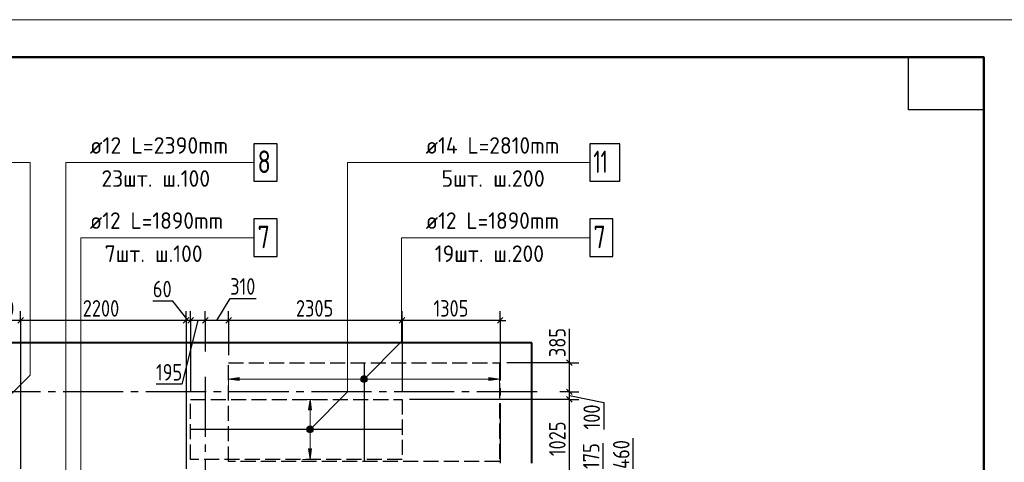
# Model space of a CAD drawing. Header units: millimetres. Extents: x 40580 to 1168286, y -220995 to 81020.
# Tile 97 of 194: x 369751 to 382840, y -104556 to -98668. Entities that reach past the tile are written whole.
import ezdxf

# ---------------------------------------------------------------- set-up
doc = ezdxf.new("R2010")
doc.units = ezdxf.units.MM
for name, pattern in [('______2', [270, 200, -70]), ('______5', [1100, 800, -100, 100, -100]), ('CENTER', [2, 1.25, -0.25, 0.25, -0.25])]:
    doc.linetypes.add(name, pattern=pattern)
for name, color, linetype, lineweight in [('Standard', 7, 'Continuous', 25), ('ДОП Верх по Х', 7, 'Continuous', 25), ('ОСИ', 7, 'CENTER', 15), ('Основная', 7, 'Continuous', 40), ('Позиционная метка номер позиции', 7, 'Continuous', 13), ('Примечания', 7, 'Continuous', 13)]:
    doc.layers.add(name, color=color, linetype=linetype, lineweight=lineweight)
doc.styles.add('GOST 2.304-81', font='txt')
doc.styles.add('ISOCPEUR', font='isocpeur.ttf')

msp = doc.modelspace()

# ---------------------------------------------------------------- hatches: boundary and pattern name
at = {"layer": 'ДОП Верх по Х', "linetype": 'Continuous', "lineweight": 13, "transparency": 33554687}
for points in [[(372668.3, -103468.4), (372528.3, -103448.4), (372668.3, -103428.4)], [(373630.6, -104378.4), (373610.6, -104518.4), (373590.6, -104378.4)]]:
    msp.add_hatch(color=7, dxfattribs=at).paths.add_polyline_path(points, flags=16)
for points in [[(374296, -103467.2), (374296, -103429.7), (374290.8, -103448.4)], [(374296, -103429.7), (374309.5, -103480.7), (374309.5, -103416.2)], [(374296, -103429.7), (374296, -103467.2), (374309.5, -103480.7)], [(374309.5, -103416.2), (374328.3, -103485.9), (374328.3, -103410.9)], [(374309.5, -103416.2), (374309.5, -103480.7), (374328.3, -103485.9)], [(374328.3, -103410.9), (374328.3, -103485.9), (374347, -103480.7)], [(374328.3, -103410.9), (374347, -103480.7), (374347, -103416.2)], [(374347, -103416.2), (374347, -103480.7), (374360.5, -103467.2)], [(374347, -103416.2), (374360.5, -103467.2), (374360.5, -103429.7)], [(374360.5, -103429.7), (374360.5, -103467.2), (374365.8, -103448.4)], [(375988.3, -103468.4), (376128.3, -103448.4), (375988.3, -103428.4)], [(373630.6, -103858.4), (373610.6, -103718.4), (373590.6, -103858.4)], [(373573.1, -104118.4), (373648.1, -104118.4), (373642.9, -104099.7)], [(373573.1, -104118.4), (373642.9, -104099.7), (373578.4, -104099.7)], [(373578.4, -104137.2), (373648.1, -104118.4), (373573.1, -104118.4)], [(373578.4, -104099.7), (373642.9, -104099.7), (373629.4, -104086.2)], [(373578.4, -104099.7), (373629.4, -104086.2), (373591.9, -104086.2)], [(373578.4, -104137.2), (373642.9, -104137.2), (373648.1, -104118.4)], [(373591.9, -104150.7), (373642.9, -104137.2), (373578.4, -104137.2)], [(373591.9, -104086.2), (373629.4, -104086.2), (373610.6, -104080.9)], [(373591.9, -104150.7), (373629.4, -104150.7), (373642.9, -104137.2)], [(373629.4, -104150.7), (373591.9, -104150.7), (373610.6, -104155.9)]]:
    msp.add_hatch(color=7, dxfattribs=at).paths.add_polyline_path(points)
at = {"layer": 'Позиционная метка номер позиции', "linetype": 'Continuous', "lineweight": 13, "transparency": 33554687}
for points in [[(374285, -103437), (374360.1, -103480.3), (374296.5, -103416.6)], [(374285, -103459.9), (374339.7, -103491.7), (374285, -103437)], [(374285, -103437), (374339.7, -103491.7), (374360.1, -103480.3)], [(374316.8, -103491.7), (374285, -103459.9), (374296.5, -103480.3)], [(374285, -103459.9), (374316.8, -103491.7), (374339.7, -103491.7)], [(374296.5, -103416.6), (374371.6, -103459.9), (374316.8, -103405.2)], [(374296.5, -103416.6), (374360.1, -103480.3), (374371.6, -103459.9)], [(374316.8, -103405.2), (374371.6, -103459.9), (374371.6, -103437)], [(374316.8, -103405.2), (374371.6, -103437), (374339.7, -103405.2)], [(374339.7, -103405.2), (374371.6, -103437), (374360.1, -103416.6)], [(373567.3, -104107), (373642.4, -104150.3), (373578.8, -104086.6)], [(373567.3, -104129.9), (373622.1, -104161.7), (373567.3, -104107)], [(373567.3, -104107), (373622.1, -104161.7), (373642.4, -104150.3)], [(373599.2, -104161.7), (373567.3, -104129.9), (373578.8, -104150.3)], [(373567.3, -104129.9), (373599.2, -104161.7), (373622.1, -104161.7)], [(373578.8, -104086.6), (373653.9, -104129.9), (373599.2, -104075.2)], [(373578.8, -104086.6), (373642.4, -104150.3), (373653.9, -104129.9)], [(373599.2, -104075.2), (373653.9, -104129.9), (373653.9, -104107)], [(373599.2, -104075.2), (373653.9, -104107), (373622.1, -104075.2)], [(373622.1, -104075.2), (373653.9, -104107), (373642.4, -104086.6)]]:
    msp.add_hatch(color=7, dxfattribs=at).paths.add_polyline_path(points)

# ---------------------------------------------------------------- linework, layer by layer
at = {"layer": 'Standard', "color": 7, "linetype": 'Continuous', "lineweight": -3, "transparency": 33554687}
for p, q in [((371787.6, -102411.3), (371521.7, -102411.3)), ((371992.8, -102668.4), (371787.6, -102411.3)), ((372373.3, -102668.4), (372549, -102376.7)), ((372549, -102376.7), (372893.1, -102376.7)), ((369763.3, -102668.4), (369215.3, -102668.4)), ((371963.3, -102668.4), (369763.3, -102668.4)), ((372120.3, -102668.4), (371907.2, -103518.5)), ((372022.3, -102668.4), (371963.3, -102668.4)), ((372218.3, -102668.4), (372022.3, -102668.4)), ((372528.3, -102668.4), (372218.3, -102668.4)), ((376138.3, -102668.4), (376213.3, -102668.4)), ((377058.3, -103156.4), (377058.3, -102781.3)), ((377058.3, -103231.4), (377058.3, -103156.4)), ((377058.3, -103618.4), (377058.3, -103231.4)), ((371907.2, -103518.5), (371563.3, -103518.5)), ((377058.3, -103718.4), (377058.3, -103618.4)), ((377058.3, -103668.4), (377515.3, -103758.7)), ((377058.3, -104743.4), (377058.3, -103718.4)), ((377515.3, -103758.7), (377515.3, -104118.4)), ((377508.3, -104643.4), (377508.3, -104299.5)), ((377908.3, -104643.4), (377908.3, -104236.8))]:
    msp.add_line(p, q, dxfattribs=at)
at = {"layer": 'Standard', "color": 251, "linetype": 'Continuous', "lineweight": -3, "true_color": 0x656565, "transparency": 33554687}
for p, q in [((369763.3, -102668.4), (369763.3, -102543.4)), ((371963.3, -102668.4), (371963.3, -102543.4)), ((372022.3, -102668.4), (372022.3, -102543.4)), ((372218.3, -102668.4), (372218.3, -102543.4)), ((372528.3, -102668.4), (372528.3, -102543.4)), ((374834.3, -102668.4), (374834.3, -102543.4)), ((376138.3, -102668.4), (376138.3, -102543.4)), ((369763.3, -102668.4), (369763.3, -102793.4)), ((371963.3, -102668.4), (371963.3, -102793.4)), ((372022.3, -102668.4), (372022.3, -102793.4)), ((372218.3, -102668.4), (372218.3, -102793.4)), ((372528.3, -102668.4), (372528.3, -102793.4)), ((374834.3, -102668.4), (374834.3, -102793.4)), ((376138.3, -102668.4), (376138.3, -102793.4)), ((376138.3, -102668.4), (376138.3, -102668.4)), ((377058.3, -103231.4), (376933.3, -103231.4)), ((377058.3, -103231.4), (377183.3, -103231.4)), ((377058.3, -103618.4), (376933.3, -103618.4)), ((377058.3, -103618.4), (377183.3, -103618.4)), ((377058.3, -103618.4), (377058.3, -103618.4)), ((377058.3, -103718.4), (376933.3, -103718.4)), ((377058.3, -103718.4), (377183.3, -103718.4))]:
    msp.add_line(p, q, dxfattribs=at)
at = {"layer": 'Standard', "color": 7, "linetype": 'Continuous', "lineweight": 25, "transparency": 33554687}
for p, q in [((369800.8, -102630.9), (369725.8, -102705.9)), ((372000.8, -102630.9), (371925.8, -102705.9)), ((372059.8, -102630.9), (371984.8, -102705.9)), ((372255.8, -102630.9), (372180.8, -102705.9)), ((372565.8, -102630.9), (372490.8, -102705.9)), ((374871.8, -102630.9), (374796.8, -102705.9)), ((376175.8, -102630.9), (376100.8, -102705.9)), ((377095.8, -103268.9), (377020.8, -103193.9)), ((377095.8, -103655.9), (377020.8, -103580.9)), ((377095.8, -103755.9), (377020.8, -103680.9))]:
    msp.add_line(p, q, dxfattribs=at)
at = {"layer": 'Standard', "color": 7, "linetype": 'Continuous', "lineweight": 13, "transparency": 33554687}
msp.add_lwpolyline([(341068.3, -128368.4), (383068.3, -128368.4), (383068.3, -98668.4), (341068.3, -98668.4), (341068.3, -128368.4)], close=True, dxfattribs=at)
at = {"layer": 'Standard', "color": 7, "linetype": 'Continuous', "lineweight": 50, "transparency": 33554687}
msp.add_lwpolyline([(343068.3, -99168.4), (382568.3, -99168.4), (382568.3, -127868.4), (343068.3, -127868.4), (343068.3, -99168.4)], close=True, dxfattribs=at)
at = {"layer": 'Standard', "color": 7, "linetype": 'Continuous', "lineweight": 25, "transparency": 33554687}
msp.add_lwpolyline([(382568.3, -99168.4), (382568.3, -99868.4), (381568.3, -99868.4), (381568.3, -99168.4), (382568.3, -99168.4)], close=True, dxfattribs=at)
at = {"layer": 'Standard', "color": 251, "linetype": 'Continuous', "lineweight": -3, "true_color": 0x656565, "transparency": 33554687}
for points in [[(369763.3, -102668.4), (369763.3, -102968.3), (369763.3, -102968.3), (369763.3, -103026.7), (369763.3, -103026.7), (369763.3, -104643.4)], [(371963.3, -102668.4), (371963.3, -102840.5), (371963.3, -102840.5), (371963.3, -102875.3), (371963.3, -102875.3), (371963.3, -103048.6), (371963.3, -103048.6), (371963.3, -103401.7), (371963.3, -103401.7), (371963.3, -104643.4)], [(372022.3, -102668.4), (372022.3, -102837.1), (372022.3, -102837.1), (372022.3, -102871.3), (372022.3, -102871.3), (372022.3, -103041.4), (372022.3, -103041.4), (372022.3, -103388.1), (372022.3, -103388.1), (372022.3, -103618.4)], [(372218.3, -102668.4), (372218.3, -102825.7), (372218.3, -102825.7), (372218.3, -102857.8), (372218.3, -102857.8), (372218.3, -103017.5), (372218.3, -103017.5), (372218.3, -103081.4)], [(372528.3, -102668.4), (372528.3, -102807.7), (372528.3, -102807.7), (372528.3, -102836.5), (372528.3, -102836.5), (372528.3, -102979.7), (372528.3, -102979.7), (372528.3, -103131.4)], [(374834.3, -102668.4), (374834.3, -102673.8), (374834.3, -102673.8), (374834.3, -102677.9), (374834.3, -102677.9), (374834.3, -102698.3), (374834.3, -102698.3), (374834.3, -102717.4), (374834.3, -102717.4), (374834.3, -102740), (374834.3, -102740), (374834.3, -103618.4)], [(377058.3, -103231.4), (376699, -103231.4), (376699, -103231.4), (376228.3, -103231.4)], [(377058.3, -103718.4), (376755.5, -103718.4), (376755.5, -103718.4), (374934.3, -103718.4)]]:
    msp.add_lwpolyline(points, dxfattribs=at)
at = {"layer": 'Standard', "color": 7, "linetype": 'Continuous', "lineweight": -3, "transparency": 33554687}
for points in [[(374834.3, -102668.4), (374822.1, -102668.4), (374822.1, -102668.4), (374574.7, -102668.4), (374574.7, -102668.4), (374470.2, -102668.4), (374470.2, -102668.4), (372528.3, -102668.4)], [(376138.3, -102668.4), (374972.5, -102668.4), (374972.5, -102668.4), (374914.4, -102668.4), (374914.4, -102668.4), (374834.3, -102668.4)]]:
    msp.add_lwpolyline(points, dxfattribs=at)
at = {"layer": 'ДОП Верх по Х', "color": 7, "linetype": 'Continuous', "lineweight": 13, "transparency": 33554687}
for p, q in [((370663.3, -100568.4), (372727.3, -100568.4)), ((375128.3, -100568.4), (377192.3, -100568.4)), ((370663.3, -101568.4), (372661.3, -101568.4)), ((375128.3, -101568.4), (377126.3, -101568.4))]:
    msp.add_line(p, q, dxfattribs=at)
at = {"layer": 'ДОП Верх по Х', "color": 7, "linetype": 'Continuous', "lineweight": 25, "transparency": 33554687}
for p, q in [((374328.3, -103237.4), (374328.3, -104537.4)), ((374827.3, -104118.4), (372029.3, -104118.4))]:
    msp.add_line(p, q, dxfattribs=at)
at = {"layer": 'ДОП Верх по Х', "color": 251, "linetype": 'Continuous', "lineweight": 13, "true_color": 0x494949, "transparency": 33554687}
for p, q in [((372528.3, -103448.4), (372528.3, -103348.4)), ((376128.3, -103448.4), (376128.3, -103348.4)), ((372528.3, -103448.4), (372668.3, -103428.4)), ((372668.3, -103468.4), (372528.3, -103448.4)), ((372528.3, -103448.4), (372528.3, -103548.4)), ((372528.3, -103448.4), (372528.3, -103448.4)), ((372668.3, -103428.4), (372668.3, -103468.4)), ((372668.3, -103448.4), (374298.3, -103448.4)), ((374328.3, -103410.9), (374328.3, -103410.9)), ((374328.3, -103485.9), (374328.3, -103485.9)), ((374358.3, -103448.4), (375988.3, -103448.4)), ((376128.3, -103448.4), (375988.3, -103428.4)), ((375988.3, -103428.4), (375988.3, -103468.4)), ((375988.3, -103468.4), (376128.3, -103448.4)), ((376128.3, -103448.4), (376128.3, -103548.4)), ((376128.3, -103448.4), (376128.3, -103448.4)), ((373610.6, -103718.4), (373510.6, -103718.4)), ((373610.6, -103718.4), (373590.6, -103858.4)), ((373630.6, -103858.4), (373610.6, -103718.4)), ((373610.6, -103718.4), (373710.6, -103718.4)), ((373610.6, -103718.4), (373610.6, -103718.4)), ((373590.6, -103858.4), (373630.6, -103858.4)), ((373610.6, -104088.4), (373610.6, -103858.4)), ((373573.1, -104118.4), (373573.1, -104118.4)), ((373610.6, -104378.4), (373610.6, -104148.4)), ((373648.1, -104118.4), (373648.1, -104118.4)), ((373610.6, -104518.4), (373590.6, -104378.4)), ((373590.6, -104378.4), (373630.6, -104378.4)), ((373630.6, -104378.4), (373610.6, -104518.4)), ((373610.6, -104518.4), (373510.6, -104518.4)), ((373610.6, -104518.4), (373710.6, -104518.4)), ((373610.6, -104518.4), (373610.6, -104518.4))]:
    msp.add_line(p, q, dxfattribs=at)
at = {"layer": 'ДОП Верх по Х', "color": 7, "linetype": 'Continuous', "lineweight": 25, "transparency": 33554687}
for points in [[(372863.3, -100818.4), (373173.3, -100818.4), (373173.3, -100318.4), (372863.3, -100318.4), (372863.3, -100818.4)], [(377328.3, -100818.4), (377728.3, -100818.4), (377728.3, -100318.4), (377328.3, -100318.4), (377328.3, -100818.4)], [(372863.3, -101818.4), (373173.3, -101818.4), (373173.3, -101318.4), (372863.3, -101318.4), (372863.3, -101818.4)], [(377328.3, -101818.4), (377638.3, -101818.4), (377638.3, -101318.4), (377328.3, -101318.4), (377328.3, -101818.4)]]:
    msp.add_lwpolyline(points, dxfattribs=at)
at = {"layer": 'ДОП Верх по Х', "color": 251, "linetype": 'Continuous', "lineweight": 13, "true_color": 0x494949, "transparency": 33554687}
for centre in [(374328.3, -103448.4), (373610.6, -104118.4)]:
    msp.add_circle(centre, 37.5, dxfattribs=at)
at = {"layer": 'ОСИ', "color": 8, "linetype": '______5', "lineweight": -3, "transparency": 33554687}
for p, q in [((376138.3, -102668.4), (376138.3, -113157.6)), ((372218.3, -103418.4), (372218.3, -113157.6)), ((376628.3, -103618.4), (344668.3, -103618.4))]:
    msp.add_line(p, q, dxfattribs=at)
at = {"layer": 'Основная', "transparency": 33554687}
for p, q in [((376558.3, -102968.4), (367878.3, -102968.4)), ((376558.3, -104568.4), (376558.3, -102968.4))]:
    msp.add_line(p, q, dxfattribs=at)
at = {"layer": 'Позиционная метка номер позиции', "color": 7, "linetype": 'Continuous', "lineweight": 13, "transparency": 33554687}
for p, q in [((374296.5, -103416.6), (374296.5, -103416.6)), ((374296.5, -103480.3), (374296.5, -103480.3)), ((374360.1, -103416.6), (374360.1, -103416.6)), ((374360.1, -103480.3), (374360.1, -103480.3)), ((373578.8, -104086.6), (373578.8, -104086.6)), ((373578.8, -104150.3), (373578.8, -104150.3)), ((373642.4, -104086.6), (373642.4, -104086.6)), ((373642.4, -104150.3), (373642.4, -104150.3))]:
    msp.add_line(p, q, dxfattribs=at)
for points in [[(369005.4, -104278.4), (369888.6, -103395.2), (369888.6, -100568.4), (366708.3, -100568.4)], [(369963.3, -105649.4), (370363.3, -105249.4), (370363.3, -100568.4), (372863.3, -100568.4)], [(373610.6, -104118.4), (374110.6, -103618.4), (374110.6, -100568.4), (377328.3, -100568.4)], [(371001.6, -105278.4), (370563.2, -104840), (370563.2, -101568.4), (372863.3, -101568.4)], [(374328.3, -103448.4), (374828.3, -102948.4), (374828.3, -101568.4), (377328.3, -101568.4)]]:
    msp.add_lwpolyline(points, dxfattribs=at)
for centre in [(374328.3, -103448.4), (373610.6, -104118.4)]:
    msp.add_circle(centre, 45, dxfattribs=at)
at = {"layer": 'Примечания', "color": 7, "linetype": '______2', "lineweight": -3, "transparency": 33554687}
for p, q in [((372528.3, -104543.4), (372528.3, -103231.4)), ((372528.3, -103231.4), (376128.3, -103231.4)), ((376128.3, -103231.4), (376128.3, -104543.4)), ((372022.3, -104518.4), (372022.3, -103718.4)), ((372022.3, -103718.4), (374834.3, -103718.4)), ((374834.3, -103718.4), (374834.3, -104518.4)), ((374834.3, -104518.4), (372022.3, -104518.4)), ((376128.3, -104543.4), (372528.3, -104543.4))]:
    msp.add_line(p, q, dxfattribs=at)

# ---------------------------------------------------------------- texts
at = {"layer": 'Standard', "color": 7, "linetype": 'Continuous', "lineweight": 25, "transparency": 33554687, "char_height": 220, "attachment_point": 7, "style": 'GOST 2.304-81'}
for s, insert, width in [('60', (371521.7, -102361.3), 391.311), ('310', (372549, -102326.7), 469.509), ('550', (369301.6, -102618.4), 500.814), ('2200', (370589.6, -102618.4), 672.628), ('2305', (373423.3, -102618.4), 641.476), ('1305', (375251.8, -102618.4), 594.589), ('195', (371563.3, -103468.4), 469.503)]:
    msp.add_mtext(s, dxfattribs=dict(at, insert=insert, width=width))
at = {"layer": 'Standard', "color": 7, "linetype": 'Continuous', "lineweight": 25, "transparency": 33554687, "char_height": 220, "attachment_point": 7, "rotation": 90, "style": 'GOST 2.304-81'}
for s, insert, width in [('385', (377008.3, -103156.4), 500.814), ('100', (377465.3, -104118.4), 485.085), ('1025', (377008.2, -104473.3), 610.171), ('175', (377458.3, -104643.4), 469.509), ('460', (377858.3, -104643.4), 531.973)]:
    msp.add_mtext(s, dxfattribs=dict(at, insert=insert, width=width))
at = {"layer": 'ДОП Верх по Х', "color": 7, "linetype": 'Continuous', "lineweight": 13, "transparency": 33554687, "attachment_point": 7, "style": 'ISOCPEUR'}
for s, insert, char_height, width in [('\\W0.96;ø12 L=2390mm ', (370683.3, -100451.1), 220, 2152.025), ('\\W0.94;ø14 L=2810mm ', (375148.3, -100451.1), 220, 2127.559), ('\\W0.78;8', (372913.3, -100708.4), 300, 326.834), ('\\W0.63;11', (377378.3, -100708.4), 300, 393.75), ('\\W0.95;23шт. ш.100 ', (370837.3, -100891.1), 220, 1820.767), ('\\W0.97;5шт. ш.200 ', (375357.3, -100891.1), 220, 1713.203), ('\\W0.94;ø12 L=1890mm ', (370683.3, -101451.1), 220, 2105.666), ('\\W0.94;ø12 L=1890mm ', (375148.3, -101451.1), 220, 2105.673), ('\\W0.78;7', (372913.3, -101708.4), 300, 326.834), ('\\W0.78;7', (377378.3, -101708.4), 300, 326.834), ('\\W0.95;7шт. ш.100 ', (370881.3, -101891.1), 220, 1666.178), ('\\W0.95;19шт. ш.200 ', (375269.3, -101891.1), 220, 1820.767)]:
    msp.add_mtext(s, dxfattribs=dict(at, insert=insert, char_height=char_height, width=width))

doc.saveas('drawing.dxf')
